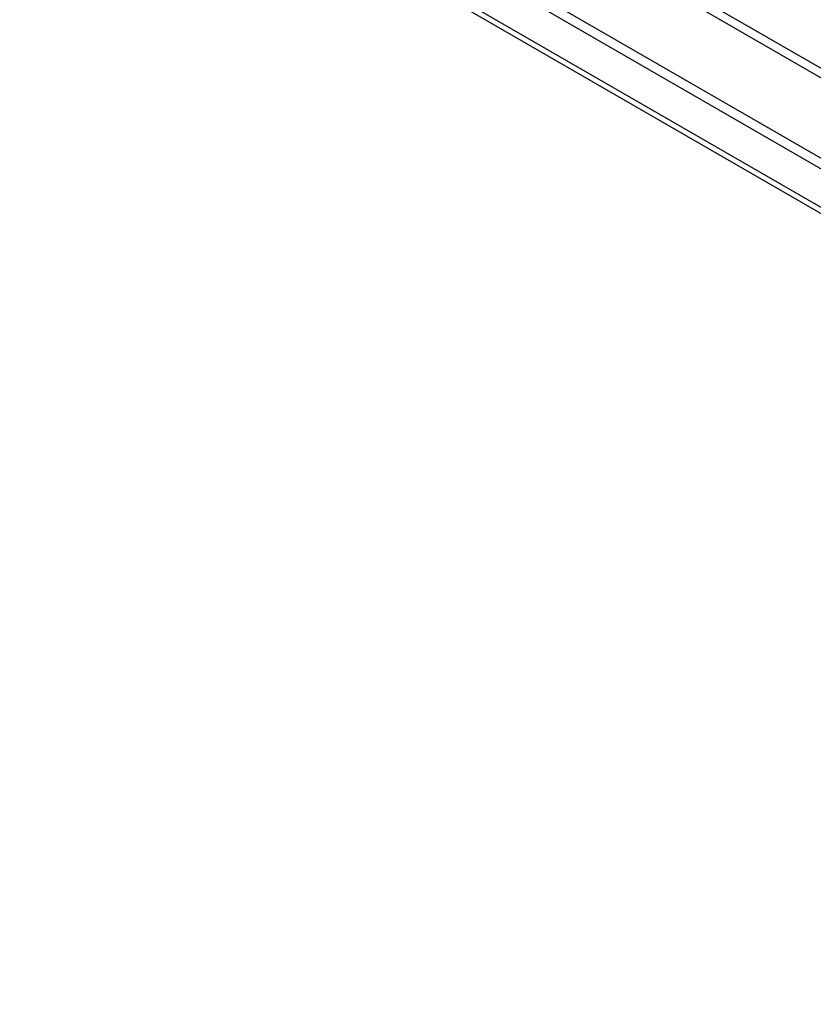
# Model space of a CAD drawing. Header units: inches. Extents: x 17 to 237, y 17 to 149.
# Tile 111 of 113: x 215.49 to 219.76, y 103.66 to 108.97. Entities that reach past the tile are written whole.
import ezdxf

# ---------------------------------------------------------------- set-up
doc = ezdxf.new("R2010")
doc.units = ezdxf.units.IN
doc.header["$MEASUREMENT"] = 0
doc.layers.add('Visible Edges(ANSI)', color=7, linetype='Continuous', lineweight=25)
doc.layers.add('Visible Tangent Edges(ANSI)', color=7, linetype='Continuous', lineweight=25)

msp = doc.modelspace()

# ---------------------------------------------------------------- linework, layer by layer
at = {"layer": 'Visible Edges(ANSI)'}
for p, q in [((202.9387, 117.8985), (227.1258, 103.9341)), ((227.1739, 103.9619), (202.9868, 117.9263)), ((227.1733, 103.6647), (202.9323, 117.6603))]:
    msp.add_line(p, q, dxfattribs=at)
at = {"layer": 'Visible Tangent Edges(ANSI)'}
for p, q in [((227.8656, 104.0466), (203.4947, 118.1172)), ((227.6804, 104.1029), (203.6361, 117.9849)), ((202.8468, 117.7431), (227.2177, 103.6725))]:
    msp.add_line(p, q, dxfattribs=at)

doc.saveas('drawing.dxf')
